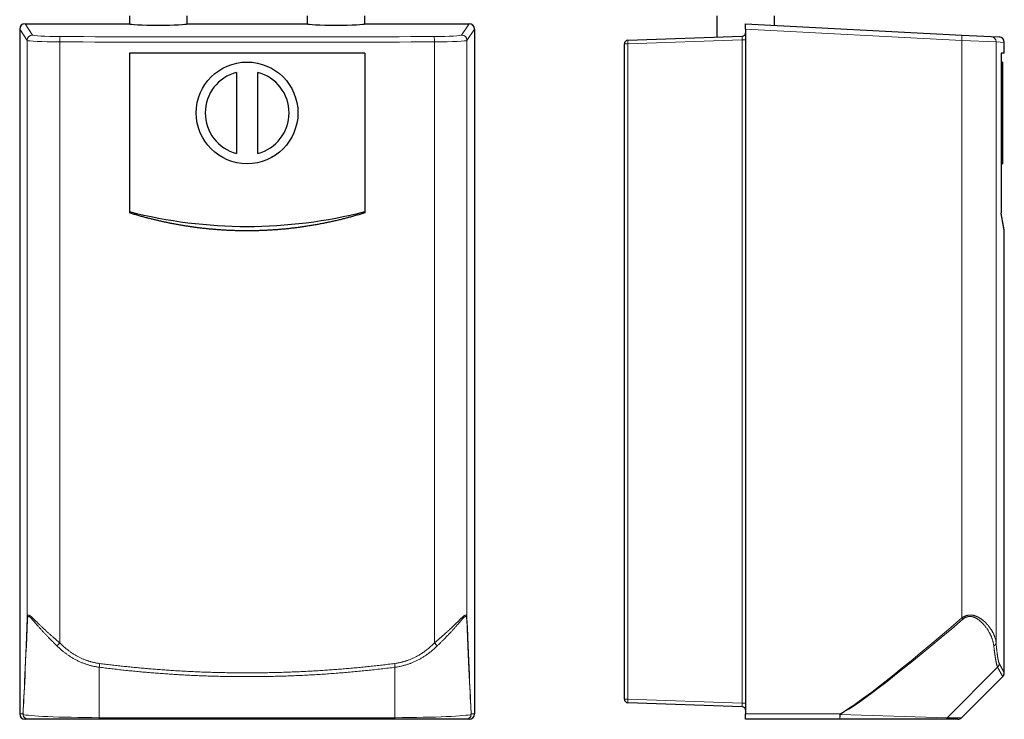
# Model space of a CAD drawing. Header units: millimetres. Extents: x 8 to 907, y 12 to 1404.
# Tile 24 of 37: x 347 to 899, y 806 to 1198. Entities that reach past the tile are written whole.
import ezdxf

# ---------------------------------------------------------------- set-up
doc = ezdxf.new("R2010")
doc.units = ezdxf.units.MM

msp = doc.modelspace()

# ---------------------------------------------------------------- linework, layer by layer
at = {"color": 7, "linetype": 'Continuous', "lineweight": 30}
for p, q in [((408.5, 1200.69), (408.5, 1196.19)), ((440.8, 1196.19), (440.8, 1200.69)), ((508.2, 1200.69), (508.2, 1196.19)), ((540.5, 1196.19), (540.5, 1200.69)), ((737.85, 1200.69), (737.85, 1188.63)), ((770.15, 1195.34), (770.15, 1200.69)), ((347, 1193.19), (347, 809.19)), ((350, 1196.19), (408.5, 1196.19)), ((440.8, 1196.19), (508.2, 1196.19)), ((540.5, 1196.19), (599, 1196.19)), ((602, 1193.19), (602, 809.19)), ((754, 1196.19), (875.23, 1189.84)), ((754, 1193.19), (754, 1196.19)), ((754, 1193.19), (754, 809.19)), ((687.93, 1186.88), (752.07, 1189.12)), ((875.23, 1189.84), (891.57, 1188.98)), ((891.57, 1188.98), (896.16, 1188.74)), ((686, 817.5), (686, 1184.88)), ((899, 1179.74), (899, 1185.74)), ((408.5, 1179.74), (408.5, 1090.13)), ((540.5, 1179.74), (408.5, 1179.74)), ((540.5, 1179.74), (540.5, 1090.13)), ((897.19, 1179.74), (897.19, 1090.13)), ((899, 1179.74), (897.19, 1179.74)), ((898, 1174.69), (897.19, 1174.69)), ((898, 1174.69), (898, 1117.69)), ((468.5, 1168.91), (468.5, 1123.47)), ((480.5, 1123.47), (480.5, 1168.91)), ((897.19, 1117.69), (898, 1117.69)), ((899, 832.23), (899, 1080.05)), ((875.09, 807.07), (898.13, 830.1)), ((752.07, 813.26), (687.93, 815.5)), ((351.84, 806.19), (350, 806.19)), ((392.04, 806.19), (351.84, 806.19)), ((556.96, 806.19), (392.04, 806.19)), ((597.16, 806.19), (556.96, 806.19)), ((599, 806.19), (597.16, 806.19)), ((754, 806.19), (754, 809.19)), ((806.7, 806.19), (754, 806.19)), ((864.88, 806.19), (806.7, 806.19)), ((872.97, 806.19), (864.88, 806.19))]:
    msp.add_line(p, q, dxfattribs=at)
at = {"color": 252, "linetype": 'Continuous', "lineweight": 0}
for p, q in [((351.23, 1186.84), (347, 1193.19)), ((350, 1196.19), (354.23, 1189.84)), ((594.77, 1189.84), (599, 1196.19)), ((602, 1193.19), (597.77, 1186.84)), ((875.17, 1186.84), (754, 1193.19)), ((351.23, 863.01), (351.23, 1186.84)), ((597.77, 1186.84), (597.77, 863.01)), ((752.07, 1187.12), (687.93, 1184.88)), ((752.07, 815.26), (752.07, 1187.12)), ((754, 1187.12), (752.07, 1187.12)), ((875.17, 863.01), (875.17, 1186.84)), ((894.4, 1185.98), (875.17, 1186.84)), ((369.47, 1185.98), (369.47, 849.02)), ((579.53, 849.02), (579.53, 1185.98)), ((686, 1184.88), (687.93, 1184.88)), ((687.93, 1184.88), (687.93, 817.5)), ((894.4, 1185.98), (894.4, 849.02)), ((899, 1185.74), (894.4, 1185.98)), ((391.62, 807.09), (391.62, 835.37)), ((557.38, 807.09), (557.38, 835.37)), ((866.98, 807.09), (895.26, 835.37)), ((687.93, 817.5), (686, 817.5)), ((687.93, 817.5), (752.07, 815.26)), ((752.07, 815.26), (754, 815.26)), ((347, 809.19), (348.84, 809.19)), ((600.16, 809.19), (602, 809.19)), ((754, 809.19), (806.81, 809.19)), ((806.95, 808.94), (866.98, 807.09)), ((866.98, 807.09), (875.09, 807.07))]:
    msp.add_line(p, q, dxfattribs=at)
at = {"color": 252, "linetype": 'Continuous', "lineweight": 0, "flags": 128}
for points in [[(391.62, 807.09), (391.64, 806.98), (391.66, 806.89), (391.69, 806.79), (391.71, 806.71), (391.74, 806.63), (391.76, 806.55), (391.79, 806.48), (391.81, 806.42), (391.84, 806.37), (391.87, 806.32), (391.89, 806.28), (391.92, 806.25), (391.95, 806.22), (391.98, 806.2), (392.01, 806.19), (392.04, 806.19)], [(557.38, 807.09), (557.36, 806.98), (557.34, 806.89), (557.31, 806.79), (557.29, 806.71), (557.26, 806.63), (557.24, 806.55), (557.21, 806.48), (557.19, 806.42), (557.16, 806.37), (557.13, 806.32), (557.11, 806.28), (557.08, 806.25), (557.05, 806.22), (557.02, 806.2), (556.99, 806.19), (556.96, 806.19)]]:
    msp.add_lwpolyline(points, dxfattribs=at)
at = {"color": 7, "linetype": 'Continuous', "lineweight": 30}
msp.add_circle((474.5, 1146.19), 28.5, dxfattribs=at)
at = {"color": 252, "linetype": 'Continuous', "lineweight": 0}
for centre, radius, start, end in [((354.23, 1186.83), 3, 90.1007, 179.8557), ((379.02, 1186.66), 9.57, 165.9538, 184.0282), ((569.98, 1186.66), 9.57, 355.9718, 14.0462), ((594.77, 1186.83), 3, 0.1443, 89.8993), ((702.27, 1185.88), 14.37, 176.013, 183.987), ((853.7, 1188.71), 21.56, 355.0148, 2.9846), ((891.4, 1185.99), 2.99, 359.8673, 86.9005), ((353.05, 863.07), 1.82, 181.9517, 205.1092), ((595.95, 863.07), 1.82, 334.8908, 358.0483), ((793.96, 793.18), 107.1, 40.1908, 40.6889), ((390.14, 828.02), 29.47, 134.5398, 139.0143), ((558.86, 828.02), 29.47, 40.9857, 45.4602), ((892.2, 849.39), 2.23, 293.4631, 350.4437), ((424.17, 833.22), 32.61, 172.4991, 176.2086), ((524.83, 833.22), 32.61, 3.7914, 7.5009), ((893.16, 837.5), 2.99, 314.5902, 359.4065), ((702.27, 816.5), 14.37, 176.013, 183.987), ((351.11, 809.23), 2.27, 181.1527, 187.3443), ((351.84, 809.19), 3, 179.9825, 269.9825), ((351.85, 809.18), 2.99, 184.5685, 269.9141), ((597.16, 809.19), 3, 270.0175, 0.0175), ((597.15, 809.18), 2.99, 270.0859, 355.4315), ((597.89, 809.23), 2.27, 352.6557, 358.8473), ((785.24, 808.44), 21.58, 354.0133, 1.9891), ((798.58, 808.3), 8.4, 345.4484, 4.4116), ((721.42, 760.21), 98.44, 29.676, 29.8399), ((864.87, 809.11), 2.92, 270.1005, 316.2317)]:
    msp.add_arc(centre, radius, start, end, dxfattribs=at)
at = {"color": 7, "linetype": 'Continuous', "lineweight": 30}
for centre, radius, start, end in [((688, 1184.88), 2, 92, 180), ((752, 1191.12), 2, 272, 0), ((896, 1185.74), 3, 0.0019, 87), ((474.5, 1146.19), 23.5, 104.7925, 255.2075), ((474.5, 1146.19), 23.5, 284.7925, 75.2075), ((474.5, 1349.55), 267, 255.6886, 284.3114), ((896, 832.22), 3, 315.0128, 0.0538), ((688, 817.5), 2, 180, 268), ((752, 811.26), 2, 0, 88), ((872.97, 809.19), 3, 270, 314.9887)]:
    msp.add_arc(centre, radius, start, end, dxfattribs=at)
for centre, major_axis, ratio, start_param, end_param in [((350, 1193.19), (-1.67, 2.5), 0.998023, 5.69633, 7.2653), ((424.65, 1196.19), (16.15, 0), 0.052408, 3.141593, 6.283185), ((524.35, 1196.19), (16.15, 0), 0.052408, 3.141593, 6.283185), ((599, 1193.19), (-1.67, -2.5), 0.998023, 2.159478, 3.728448), ((350, 809.19), (3, 0), 0.999391, 3.141593, 4.712389), ((599, 809.19), (3, 0), 0.999391, 4.712389, 6.283185)]:
    msp.add_ellipse(centre, major_axis=major_axis, ratio=ratio, start_param=start_param, end_param=end_param, dxfattribs=at)
at = {"color": 252, "linetype": 'Continuous', "lineweight": 0}
for centre, major_axis, ratio, start_param, end_param in [((371.22, 1186.87), (20, 0), 0.044547, 3.176499, 4.624751), ((371.22, 1189.87), (17, 0), 0.052408, 3.176499, 4.624751), ((474.5, 1251.47), (1197, 0), 0.052408, 4.624751, 4.800027), ((577.78, 1189.87), (17, 0), 0.052408, 4.800027, 6.248279), ((577.78, 1186.87), (20, 0), 0.044547, 4.800027, 6.248279), ((752, 1187.12), (0.07, 2), 0.034709, 4.716034, 6.285612), ((474.5, 1248.48), (1200, 0), 0.052277, 4.624751, 4.800027), ((395.53, 2153.79), (46.94, 1347.54), 0.001718, 3.207807, 3.432939), ((398.53, 2153.79), (49.94, 1347.65), 0.001886, 3.206245, 3.431377), ((550.47, 2153.79), (-49.94, 1347.65), 0.001886, 2.851808, 3.07694), ((553.47, 2153.79), (-46.94, 1347.54), 0.001718, 2.850246, 3.075378), ((2143.75, 2153.79), (1345.49, 1347.14), 0.024678, 3.23239, 3.457522), ((2143.64, 2153.79), (1345.44, 1347.19), 0.026253, 3.232388, 3.45752), ((752, 815.26), (-0.07, 2), 0.034709, 3.139166, 4.708744), ((398.53, 809.19), (50, 0), 0.042426, 3.257093, 4.573817), ((474.5, 809.19), (600, 0), 0.003536, 4.573817, 4.850961), ((550.47, 809.19), (50, 0), 0.042426, 4.850961, 6.167685)]:
    msp.add_ellipse(centre, major_axis=major_axis, ratio=ratio, start_param=start_param, end_param=end_param, dxfattribs=at)
at = {"color": 7, "linetype": 'Continuous', "lineweight": 30}
for points, knots in [([(540.5, 1090.13), (539.73, 1089.9), (538.2, 1089.43), (535.9, 1088.75), (533.58, 1088.1), (531.27, 1087.47), (528.95, 1086.87), (526.62, 1086.29), (524.29, 1085.74), (521.96, 1085.21), (519.62, 1084.71), (517.27, 1084.24), (514.92, 1083.78), (512.56, 1083.36), (510.2, 1082.96), (507.83, 1082.58), (505.44, 1082.23), (503.04, 1081.9), (500.63, 1081.6), (498.22, 1081.33), (495.8, 1081.08), (493.36, 1080.86), (490.92, 1080.66), (488.47, 1080.49), (486.08, 1080.35), (483.76, 1080.24), (481.51, 1080.16), (479.25, 1080.1), (477, 1080.06), (474.8, 1080.05), (472.67, 1080.06), (470.6, 1080.08), (468.52, 1080.13), (466.45, 1080.2), (464.38, 1080.28), (462.31, 1080.39), (460.24, 1080.51), (458.19, 1080.65), (456.17, 1080.81), (454.17, 1080.99), (452.18, 1081.18), (450.19, 1081.4), (448.19, 1081.63), (446.2, 1081.87), (444.22, 1082.14), (442.19, 1082.43), (440.14, 1082.74), (438.05, 1083.08), (435.97, 1083.44), (433.89, 1083.82), (431.82, 1084.22), (429.75, 1084.64), (427.68, 1085.08), (425.61, 1085.53), (423.55, 1086.01), (421.48, 1086.51), (419.42, 1087.03), (417.31, 1087.58), (415.14, 1088.17), (412.92, 1088.8), (410.7, 1089.45), (409.23, 1089.91), (408.5, 1090.13)], [0, 0, 0, 0, 0.017941, 0.035884, 0.053827, 0.071768, 0.089634, 0.107502, 0.12537, 0.143237, 0.161103, 0.178969, 0.196837, 0.214705, 0.232573, 0.250439, 0.26852, 0.286602, 0.304685, 0.322768, 0.340848, 0.359158, 0.377469, 0.39578, 0.414089, 0.430914, 0.447741, 0.464568, 0.481395, 0.49822, 0.513668, 0.529116, 0.544564, 0.560012, 0.575483, 0.590954, 0.606425, 0.621895, 0.636839, 0.651784, 0.666728, 0.681672, 0.696636, 0.711601, 0.726566, 0.74153, 0.757296, 0.773063, 0.788829, 0.804595, 0.820361, 0.836128, 0.851895, 0.86766, 0.88352, 0.899381, 0.915242, 0.931102, 0.948326, 0.965551, 0.982776, 1, 1, 1, 1]), ([(899, 1080.05), (899, 1080.05), (899, 1080.06), (899, 1080.08), (898.99, 1080.13), (898.98, 1080.2), (898.96, 1080.28), (898.94, 1080.38), (898.92, 1080.5), (898.89, 1080.65), (898.87, 1080.8), (898.83, 1080.98), (898.8, 1081.18), (898.76, 1081.4), (898.71, 1081.63), (898.67, 1081.89), (898.62, 1082.16), (898.56, 1082.46), (898.51, 1082.77), (898.45, 1083.1), (898.38, 1083.45), (898.32, 1083.83), (898.24, 1084.23), (898.16, 1084.66), (898.08, 1085.12), (898, 1085.59), (897.91, 1086.08), (897.82, 1086.6), (897.72, 1087.13), (897.62, 1087.69), (897.52, 1088.27), (897.41, 1088.87), (897.3, 1089.49), (897.23, 1089.92), (897.19, 1090.13)], [0, 0, 0, 0, 0.027331, 0.058221, 0.089123, 0.120025, 0.150418, 0.180812, 0.211206, 0.241598, 0.272034, 0.302471, 0.332909, 0.363344, 0.394053, 0.424762, 0.455472, 0.48618, 0.516932, 0.547685, 0.578439, 0.609191, 0.64169, 0.67419, 0.706691, 0.73919, 0.771688, 0.804189, 0.836689, 0.869188, 0.90189, 0.934594, 0.967298, 1, 1, 1, 1])]:
    msp.add_open_spline(points, degree=3, knots=knots, dxfattribs=at)
at = {"color": 252, "linetype": 'Continuous', "lineweight": 0}
for points, knots in [([(351.23, 863.01), (351.24, 863.08), (351.24, 863.23), (351.26, 863.44), (351.29, 863.63), (351.32, 863.82), (351.36, 863.98), (351.4, 864.12), (351.44, 864.24), (351.49, 864.34), (351.55, 864.44), (351.62, 864.53), (351.7, 864.59), (351.77, 864.63), (351.86, 864.66), (351.96, 864.67), (352.07, 864.66), (352.2, 864.63), (352.33, 864.58), (352.47, 864.51), (352.62, 864.42), (352.77, 864.33), (352.93, 864.21), (353.11, 864.07), (353.31, 863.9), (353.55, 863.7), (353.77, 863.5), (353.97, 863.31), (354.16, 863.13), (354.38, 862.92), (354.63, 862.68), (354.88, 862.43), (355.14, 862.17), (355.41, 861.91), (355.72, 861.59), (356.1, 861.22), (356.53, 860.79), (356.91, 860.42), (357.23, 860.1), (357.57, 859.77), (358, 859.34), (358.53, 858.83), (359.08, 858.3), (359.64, 857.77), (360.18, 857.26), (360.69, 856.78), (361.19, 856.32), (361.7, 855.85), (362.21, 855.38), (362.74, 854.9), (363.31, 854.39), (363.93, 853.84), (364.59, 853.25), (365.27, 852.65), (365.95, 852.06), (366.65, 851.46), (367.34, 850.85), (368.05, 850.24), (368.76, 849.63), (369.23, 849.23), (369.47, 849.02)], [0, 0, 0, 0, 0.011122, 0.022268, 0.033422, 0.044571, 0.055704, 0.066818, 0.075413, 0.084008, 0.095673, 0.107348, 0.119013, 0.12793, 0.136848, 0.14907, 0.161317, 0.173577, 0.185833, 0.198062, 0.210023, 0.221994, 0.233967, 0.245931, 0.262136, 0.278349, 0.294556, 0.305572, 0.316587, 0.331343, 0.346102, 0.360859, 0.375794, 0.390733, 0.405669, 0.428312, 0.450956, 0.473657, 0.486269, 0.49888, 0.524163, 0.549446, 0.574811, 0.600181, 0.625546, 0.647017, 0.668491, 0.689963, 0.711936, 0.733913, 0.755887, 0.782628, 0.809585, 0.836593, 0.863601, 0.890772, 0.917943, 0.945279, 0.972614, 1, 1, 1, 1]), ([(367.89, 847.35), (367.68, 847.56), (367.26, 847.97), (366.62, 848.6), (365.99, 849.22), (365.36, 849.85), (364.73, 850.47), (364.11, 851.1), (363.49, 851.73), (362.89, 852.34), (362.32, 852.93), (361.76, 853.51), (361.22, 854.09), (360.67, 854.66), (360.14, 855.23), (359.61, 855.8), (359.1, 856.36), (358.59, 856.93), (358.08, 857.5), (357.57, 858.07), (357.08, 858.64), (356.62, 859.16), (356.21, 859.65), (355.83, 860.09), (355.45, 860.53), (355.11, 860.93), (354.8, 861.29), (354.52, 861.62), (354.25, 861.94), (353.98, 862.24), (353.73, 862.52), (353.51, 862.77), (353.3, 862.99), (353.11, 863.17), (352.95, 863.33), (352.8, 863.46), (352.66, 863.58), (352.53, 863.68), (352.4, 863.76), (352.28, 863.82), (352.17, 863.86), (352.06, 863.89), (351.96, 863.89), (351.87, 863.86), (351.79, 863.81), (351.72, 863.74), (351.66, 863.65), (351.6, 863.54), (351.55, 863.41), (351.51, 863.26), (351.48, 863.1), (351.45, 862.92), (351.43, 862.72), (351.41, 862.52), (351.41, 862.37), (351.4, 862.3)], [0, 0, 0, 0, 0.02773, 0.055468, 0.083206, 0.110935, 0.138939, 0.166951, 0.194963, 0.222967, 0.249005, 0.27505, 0.301095, 0.327132, 0.353327, 0.379521, 0.405417, 0.431313, 0.458432, 0.485561, 0.512689, 0.539806, 0.562148, 0.584499, 0.606849, 0.629188, 0.647376, 0.665579, 0.683783, 0.701978, 0.720158, 0.735642, 0.751131, 0.766612, 0.778454, 0.790307, 0.802157, 0.813994, 0.825502, 0.837042, 0.848585, 0.860111, 0.871607, 0.882412, 0.893264, 0.904142, 0.915021, 0.925876, 0.936684, 0.947208, 0.957756, 0.968322, 0.978897, 0.989463, 1, 1, 1, 1]), ([(579.53, 849.02), (579.7, 849.17), (580.04, 849.46), (580.55, 849.89), (581.05, 850.33), (581.56, 850.76), (582.06, 851.2), (582.52, 851.6), (582.94, 851.96), (583.35, 852.32), (583.81, 852.72), (584.3, 853.15), (584.74, 853.54), (585.14, 853.9), (585.55, 854.26), (586, 854.67), (586.5, 855.12), (586.99, 855.57), (587.48, 856.02), (587.97, 856.46), (588.43, 856.9), (588.88, 857.31), (589.31, 857.72), (589.74, 858.12), (590.15, 858.53), (590.57, 858.92), (590.98, 859.32), (591.38, 859.72), (591.78, 860.11), (592.17, 860.49), (592.55, 860.87), (592.93, 861.25), (593.26, 861.58), (593.56, 861.88), (593.85, 862.17), (594.17, 862.48), (594.5, 862.81), (594.8, 863.09), (595.06, 863.34), (595.27, 863.54), (595.46, 863.71), (595.65, 863.87), (595.85, 864.04), (596.06, 864.2), (596.25, 864.34), (596.41, 864.44), (596.54, 864.52), (596.67, 864.58), (596.79, 864.62), (596.9, 864.65), (597, 864.67), (597.1, 864.66), (597.19, 864.64), (597.28, 864.61), (597.36, 864.55), (597.43, 864.48), (597.49, 864.38), (597.55, 864.27), (597.6, 864.14), (597.64, 863.99), (597.68, 863.83), (597.71, 863.65), (597.74, 863.45), (597.76, 863.23), (597.76, 863.08), (597.77, 863.01)], [0, 0, 0, 0, 0.019518, 0.039037, 0.058555, 0.07814, 0.097727, 0.117312, 0.132098, 0.146884, 0.166437, 0.185992, 0.205545, 0.220089, 0.234633, 0.255313, 0.275995, 0.296675, 0.317443, 0.338214, 0.358982, 0.378225, 0.397471, 0.416714, 0.436038, 0.455365, 0.474689, 0.494295, 0.513904, 0.53351, 0.55323, 0.572954, 0.592674, 0.607379, 0.622084, 0.641811, 0.661543, 0.681268, 0.696176, 0.711084, 0.722567, 0.73405, 0.749514, 0.764984, 0.780444, 0.792189, 0.803933, 0.814554, 0.825179, 0.835799, 0.846627, 0.857461, 0.868288, 0.878836, 0.88939, 0.899938, 0.910753, 0.921575, 0.932391, 0.943549, 0.954713, 0.965873, 0.977246, 0.988625, 1, 1, 1, 1]), ([(597.6, 862.3), (597.59, 862.37), (597.59, 862.52), (597.57, 862.73), (597.55, 862.92), (597.52, 863.1), (597.48, 863.27), (597.44, 863.41), (597.4, 863.54), (597.35, 863.64), (597.29, 863.73), (597.23, 863.8), (597.16, 863.85), (597.08, 863.88), (597, 863.89), (596.91, 863.88), (596.81, 863.86), (596.71, 863.82), (596.6, 863.76), (596.49, 863.69), (596.37, 863.6), (596.24, 863.49), (596.1, 863.38), (595.95, 863.23), (595.77, 863.05), (595.56, 862.84), (595.36, 862.62), (595.15, 862.39), (594.94, 862.15), (594.72, 861.9), (594.47, 861.61), (594.19, 861.28), (593.87, 860.91), (593.53, 860.51), (593.16, 860.07), (592.75, 859.6), (592.34, 859.12), (591.92, 858.64), (591.49, 858.14), (591.04, 857.63), (590.58, 857.12), (590.12, 856.61), (589.65, 856.09), (589.17, 855.56), (588.68, 855.04), (588.18, 854.51), (587.68, 853.97), (587.17, 853.44), (586.61, 852.86), (586, 852.23), (585.33, 851.55), (584.67, 850.88), (584.03, 850.24), (583.43, 849.64), (582.85, 849.06), (582.27, 848.49), (581.69, 847.92), (581.3, 847.54), (581.11, 847.35)], [0, 0, 0, 0, 0.010659, 0.021349, 0.032047, 0.042737, 0.053407, 0.064053, 0.073951, 0.083887, 0.09384, 0.103791, 0.113723, 0.123619, 0.133672, 0.14375, 0.153847, 0.163952, 0.174046, 0.184108, 0.195244, 0.206391, 0.21754, 0.228679, 0.243873, 0.259075, 0.274272, 0.289002, 0.303738, 0.318477, 0.333209, 0.35308, 0.372957, 0.392829, 0.416475, 0.440135, 0.463803, 0.487468, 0.511118, 0.535194, 0.559281, 0.583372, 0.60746, 0.631537, 0.655687, 0.679845, 0.704008, 0.728167, 0.752317, 0.782749, 0.813181, 0.843129, 0.873077, 0.898455, 0.923843, 0.949234, 0.974622, 1, 1, 1, 1]), ([(875.17, 863.01), (875.28, 863.08), (875.48, 863.23), (875.8, 863.44), (876.13, 863.63), (876.47, 863.82), (876.81, 863.98), (877.13, 864.12), (877.43, 864.24), (877.74, 864.34), (878.09, 864.44), (878.47, 864.53), (878.83, 864.59), (879.16, 864.63), (879.49, 864.66), (879.86, 864.67), (880.26, 864.66), (880.67, 864.63), (881.06, 864.58), (881.45, 864.51), (881.83, 864.42), (882.2, 864.33), (882.56, 864.21), (882.96, 864.07), (883.39, 863.9), (883.85, 863.7), (884.25, 863.5), (884.6, 863.31), (884.92, 863.13), (885.27, 862.92), (885.65, 862.68), (886.01, 862.43), (886.37, 862.17), (886.72, 861.91), (887.12, 861.59), (887.57, 861.22), (888.05, 860.79), (888.45, 860.42), (888.77, 860.1), (889.09, 859.77), (889.49, 859.34), (889.94, 858.83), (890.37, 858.3), (890.78, 857.77), (891.15, 857.26), (891.48, 856.78), (891.78, 856.32), (892.06, 855.85), (892.33, 855.38), (892.59, 854.9), (892.85, 854.39), (893.1, 853.84), (893.35, 853.25), (893.57, 852.65), (893.77, 852.06), (893.95, 851.46), (894.1, 850.85), (894.23, 850.24), (894.33, 849.63), (894.37, 849.23), (894.4, 849.02)], [0, 0, 0, 0, 0.011122, 0.022268, 0.033422, 0.044571, 0.055704, 0.066818, 0.075413, 0.084008, 0.095673, 0.107348, 0.119013, 0.12793, 0.136848, 0.14907, 0.161317, 0.173577, 0.185833, 0.198062, 0.210023, 0.221994, 0.233967, 0.245931, 0.262136, 0.278349, 0.294556, 0.305572, 0.316587, 0.331343, 0.346102, 0.360859, 0.375794, 0.390733, 0.405669, 0.428312, 0.450956, 0.473657, 0.486269, 0.49888, 0.524163, 0.549446, 0.574811, 0.600181, 0.625546, 0.647017, 0.668491, 0.689963, 0.711936, 0.733913, 0.755887, 0.782628, 0.809585, 0.836593, 0.863601, 0.890772, 0.917943, 0.945279, 0.972614, 1, 1, 1, 1]), ([(893.09, 847.35), (893.06, 847.56), (893.01, 847.97), (892.9, 848.6), (892.77, 849.22), (892.62, 849.85), (892.45, 850.47), (892.25, 851.1), (892.03, 851.73), (891.8, 852.34), (891.55, 852.93), (891.29, 853.51), (891.01, 854.09), (890.72, 854.66), (890.4, 855.23), (890.06, 855.8), (889.71, 856.36), (889.33, 856.93), (888.93, 857.5), (888.5, 858.07), (888.04, 858.64), (887.6, 859.16), (887.16, 859.65), (886.74, 860.09), (886.29, 860.53), (885.86, 860.93), (885.45, 861.29), (885.05, 861.62), (884.64, 861.94), (884.21, 862.24), (883.79, 862.52), (883.38, 862.77), (882.98, 862.99), (882.6, 863.17), (882.25, 863.33), (881.92, 863.46), (881.58, 863.58), (881.24, 863.68), (880.9, 863.76), (880.55, 863.82), (880.2, 863.86), (879.84, 863.89), (879.49, 863.89), (879.14, 863.86), (878.8, 863.81), (878.47, 863.74), (878.13, 863.65), (877.8, 863.54), (877.49, 863.41), (877.18, 863.26), (876.88, 863.1), (876.59, 862.92), (876.31, 862.72), (876.04, 862.52), (875.86, 862.37), (875.78, 862.3)], [0, 0, 0, 0, 0.02773, 0.055468, 0.083206, 0.110935, 0.138939, 0.166951, 0.194963, 0.222967, 0.249005, 0.27505, 0.301095, 0.327132, 0.353327, 0.379521, 0.405417, 0.431313, 0.458432, 0.485561, 0.512689, 0.539806, 0.562148, 0.584499, 0.606849, 0.629188, 0.647376, 0.665579, 0.683783, 0.701978, 0.720158, 0.735642, 0.751131, 0.766612, 0.778454, 0.790307, 0.802157, 0.813994, 0.825502, 0.837042, 0.848585, 0.860111, 0.871607, 0.882412, 0.893264, 0.904142, 0.915021, 0.925876, 0.936684, 0.947208, 0.957756, 0.968322, 0.978897, 0.989463, 1, 1, 1, 1]), ([(391.62, 835.37), (391.34, 835.41), (390.76, 835.49), (389.9, 835.63), (389.05, 835.79), (388.2, 835.96), (387.4, 836.15), (386.65, 836.34), (385.94, 836.54), (385.25, 836.75), (384.56, 836.97), (383.88, 837.2), (383.15, 837.46), (382.35, 837.77), (381.51, 838.11), (380.67, 838.48), (379.84, 838.87), (379.02, 839.27), (378.21, 839.69), (377.42, 840.13), (376.63, 840.58), (375.86, 841.05), (375.13, 841.51), (374.46, 841.96), (373.83, 842.39), (373.21, 842.83), (372.61, 843.28), (372.01, 843.74), (371.37, 844.24), (370.69, 844.8), (369.97, 845.42), (369.27, 846.05), (368.57, 846.69), (368.12, 847.13), (367.89, 847.35)], [0, 0, 0, 0, 0.032073, 0.064158, 0.096248, 0.128334, 0.160407, 0.187365, 0.214326, 0.241285, 0.267789, 0.294295, 0.320799, 0.354616, 0.388446, 0.422282, 0.456113, 0.489931, 0.523439, 0.556958, 0.590482, 0.624002, 0.657511, 0.685638, 0.713767, 0.741894, 0.769614, 0.797335, 0.825054, 0.860036, 0.895028, 0.930024, 0.965017, 1, 1, 1, 1]), ([(369.47, 849.02), (369.72, 848.77), (370.23, 848.26), (371.02, 847.53), (371.82, 846.81), (372.65, 846.11), (373.49, 845.42), (374.25, 844.84), (374.92, 844.34), (375.5, 843.92), (376.14, 843.48), (376.84, 843.02), (377.6, 842.55), (378.38, 842.09), (379.16, 841.65), (379.93, 841.24), (380.68, 840.86), (381.42, 840.5), (382.17, 840.16), (382.92, 839.84), (383.64, 839.56), (384.33, 839.3), (384.98, 839.07), (385.63, 838.85), (386.28, 838.65), (386.93, 838.46), (387.65, 838.27), (388.43, 838.08), (389.27, 837.9), (390.12, 837.73), (390.97, 837.59), (391.54, 837.51), (391.83, 837.47)], [0, 0, 0, 0, 0.042045, 0.084101, 0.126156, 0.1682, 0.210492, 0.252784, 0.280669, 0.308556, 0.336441, 0.371452, 0.406476, 0.441504, 0.476526, 0.511536, 0.54351, 0.575496, 0.607486, 0.639471, 0.671445, 0.698305, 0.725168, 0.752028, 0.77848, 0.804935, 0.831387, 0.865099, 0.898827, 0.932561, 0.966288, 1, 1, 1, 1]), ([(557.17, 837.47), (557.45, 837.51), (558.01, 837.59), (558.86, 837.73), (559.69, 837.89), (560.53, 838.07), (561.31, 838.26), (562.05, 838.46), (562.74, 838.66), (563.42, 838.87), (564.09, 839.09), (564.75, 839.33), (565.47, 839.6), (566.25, 839.92), (567.08, 840.28), (567.9, 840.66), (568.72, 841.05), (569.56, 841.49), (570.43, 841.97), (571.32, 842.5), (572.19, 843.05), (573.06, 843.62), (573.91, 844.22), (574.75, 844.83), (575.56, 845.46), (576.37, 846.12), (577.18, 846.81), (577.98, 847.53), (578.77, 848.27), (579.28, 848.77), (579.53, 849.02)], [0, 0, 0, 0, 0.0332521, 0.0665193, 0.0997918, 0.1330595, 0.1663119, 0.1942951, 0.2222812, 0.2502645, 0.2777097, 0.3051576, 0.3326029, 0.3679156, 0.4032437, 0.4385776, 0.473907, 0.5092207, 0.5495615, 0.5899161, 0.6302715, 0.6706133, 0.71123, 0.7518469, 0.7919079, 0.8319689, 0.8739704, 0.9159835, 0.9579975, 1, 1, 1, 1]), ([(581.11, 847.35), (580.85, 847.1), (580.32, 846.59), (579.52, 845.85), (578.7, 845.13), (577.86, 844.43), (577.01, 843.75), (576.14, 843.09), (575.26, 842.45), (574.42, 841.87), (573.61, 841.34), (572.84, 840.87), (572.07, 840.4), (571.28, 839.96), (570.48, 839.53), (569.68, 839.12), (568.86, 838.73), (568.04, 838.35), (567.21, 837.99), (566.41, 837.68), (565.66, 837.39), (564.94, 837.14), (564.23, 836.9), (563.51, 836.67), (562.79, 836.46), (562, 836.25), (561.14, 836.04), (560.21, 835.84), (559.27, 835.66), (558.32, 835.5), (557.69, 835.41), (557.38, 835.37)], [0, 0, 0, 0, 0.040275, 0.08056, 0.120845, 0.161119, 0.201609, 0.242099, 0.282184, 0.322268, 0.355668, 0.389079, 0.422493, 0.455903, 0.489302, 0.522712, 0.556134, 0.589559, 0.622981, 0.656389, 0.684462, 0.712538, 0.740611, 0.768243, 0.795878, 0.82351, 0.858796, 0.8941, 0.92941, 0.964714, 1, 1, 1, 1]), ([(895.26, 835.37), (895.24, 835.41), (895.2, 835.49), (895.14, 835.63), (895.07, 835.79), (895.01, 835.96), (894.95, 836.15), (894.89, 836.34), (894.83, 836.54), (894.78, 836.75), (894.72, 836.97), (894.66, 837.2), (894.6, 837.46), (894.53, 837.77), (894.46, 838.11), (894.39, 838.48), (894.31, 838.87), (894.24, 839.27), (894.16, 839.69), (894.09, 840.13), (894.01, 840.58), (893.93, 841.05), (893.86, 841.51), (893.8, 841.96), (893.73, 842.39), (893.67, 842.83), (893.6, 843.28), (893.54, 843.74), (893.47, 844.24), (893.4, 844.8), (893.32, 845.42), (893.24, 846.05), (893.16, 846.69), (893.11, 847.13), (893.09, 847.35)], [0, 0, 0, 0, 0.032073, 0.064158, 0.096248, 0.128334, 0.160407, 0.187365, 0.214326, 0.241285, 0.267789, 0.294295, 0.320799, 0.354616, 0.388446, 0.422282, 0.456113, 0.489931, 0.523439, 0.556958, 0.590482, 0.624002, 0.657511, 0.685638, 0.713767, 0.741894, 0.769614, 0.797335, 0.825054, 0.860036, 0.895028, 0.930024, 0.965017, 1, 1, 1, 1]), ([(894.4, 849.02), (894.42, 848.77), (894.47, 848.26), (894.53, 847.53), (894.6, 846.81), (894.67, 846.11), (894.74, 845.42), (894.81, 844.84), (894.86, 844.34), (894.91, 843.92), (894.97, 843.48), (895.02, 843.02), (895.09, 842.55), (895.15, 842.09), (895.21, 841.65), (895.27, 841.24), (895.33, 840.86), (895.39, 840.5), (895.45, 840.16), (895.5, 839.84), (895.56, 839.56), (895.61, 839.3), (895.66, 839.07), (895.71, 838.85), (895.76, 838.65), (895.8, 838.46), (895.86, 838.27), (895.91, 838.08), (895.97, 837.9), (896.03, 837.73), (896.09, 837.59), (896.13, 837.51), (896.15, 837.47)], [0, 0, 0, 0, 0.042045, 0.084101, 0.126156, 0.1682, 0.210492, 0.252784, 0.280669, 0.308556, 0.336441, 0.371452, 0.406476, 0.441504, 0.476526, 0.511536, 0.54351, 0.575496, 0.607486, 0.639471, 0.671445, 0.698305, 0.725168, 0.752028, 0.77848, 0.804935, 0.831387, 0.865099, 0.898827, 0.932561, 0.966288, 1, 1, 1, 1]), ([(557.38, 835.37), (556.09, 835.21), (553.52, 834.89), (549.66, 834.43), (545.79, 833.99), (541.92, 833.58), (538.05, 833.19), (534.16, 832.82), (530.24, 832.47), (526.31, 832.15), (522.37, 831.85), (518.42, 831.57), (514.48, 831.32), (510.53, 831.09), (506.58, 830.88), (502.77, 830.71), (499.09, 830.56), (495.55, 830.44), (492.01, 830.33), (488.47, 830.25), (484.93, 830.18), (481.39, 830.14), (477.91, 830.11), (474.48, 830.1), (471.11, 830.11), (467.74, 830.13), (464.38, 830.18), (461.01, 830.24), (457.64, 830.32), (454.27, 830.41), (450.9, 830.52), (447.53, 830.65), (444.11, 830.8), (440.65, 830.97), (437.14, 831.16), (433.63, 831.37), (430.12, 831.6), (426.62, 831.85), (423.12, 832.12), (419.61, 832.4), (416.12, 832.71), (412.62, 833.03), (409.12, 833.37), (405.62, 833.73), (402.11, 834.11), (398.61, 834.51), (395.12, 834.93), (392.79, 835.22), (391.62, 835.37)], [0, 0, 0, 0, 0.023427, 0.046856, 0.070285, 0.093714, 0.117142, 0.14057, 0.164343, 0.188116, 0.21189, 0.235663, 0.259454, 0.283246, 0.307037, 0.330829, 0.352117, 0.373406, 0.394696, 0.415986, 0.437276, 0.458565, 0.479854, 0.500107, 0.520362, 0.540616, 0.560871, 0.581124, 0.601395, 0.621667, 0.641939, 0.662211, 0.682482, 0.703623, 0.724765, 0.745906, 0.767048, 0.788189, 0.80933, 0.830472, 0.851614, 0.872755, 0.893896, 0.915117, 0.936338, 0.957559, 0.97878, 1, 1, 1, 1]), ([(391.83, 837.47), (392.9, 837.34), (395.04, 837.07), (398.25, 836.68), (401.46, 836.31), (404.68, 835.96), (407.89, 835.62), (411.12, 835.3), (414.34, 834.99), (417.57, 834.7), (420.79, 834.43), (424.09, 834.16), (427.47, 833.91), (430.91, 833.67), (434.36, 833.45), (437.81, 833.25), (441.43, 833.06), (445.22, 832.87), (449.19, 832.71), (453.15, 832.57), (457.11, 832.45), (461.08, 832.36), (465.05, 832.29), (469.01, 832.24), (472.98, 832.22), (476.95, 832.22), (480.91, 832.25), (484.88, 832.3), (488.85, 832.38), (492.84, 832.48), (496.83, 832.6), (500.83, 832.75), (504.65, 832.91), (508.3, 833.09), (511.78, 833.28), (515.26, 833.49), (518.74, 833.72), (522.21, 833.96), (525.69, 834.22), (529.16, 834.51), (532.64, 834.81), (536.11, 835.13), (539.6, 835.47), (543.1, 835.83), (546.62, 836.21), (550.14, 836.61), (553.66, 837.03), (556, 837.33), (557.17, 837.47)], [0, 0, 0, 0, 0.01953, 0.03906, 0.058591, 0.078121, 0.097651, 0.117196, 0.136742, 0.156288, 0.175834, 0.195379, 0.216215, 0.237052, 0.257888, 0.278725, 0.299561, 0.323469, 0.347378, 0.371287, 0.395195, 0.419103, 0.443012, 0.466921, 0.490829, 0.514738, 0.538646, 0.562555, 0.586464, 0.610555, 0.634647, 0.658738, 0.68283, 0.703843, 0.724858, 0.745872, 0.766886, 0.7879, 0.808933, 0.829966, 0.851, 0.872033, 0.893066, 0.914453, 0.93584, 0.957227, 0.978614, 1, 1, 1, 1]), ([(898.12, 830.1), (898.12, 830.1), (898.12, 830.1), (898.11, 830.13), (898.09, 830.17), (898.05, 830.24), (898.01, 830.32), (897.95, 830.42), (897.89, 830.53), (897.82, 830.67), (897.73, 830.82), (897.64, 830.99), (897.54, 831.18), (897.43, 831.38), (897.3, 831.61), (897.17, 831.85), (897.03, 832.12), (896.87, 832.4), (896.71, 832.71), (896.53, 833.03), (896.34, 833.37), (896.15, 833.73), (895.94, 834.11), (895.72, 834.51), (895.5, 834.93), (895.34, 835.23), (895.26, 835.37)], [0, 0, 0, 0, 0.030355, 0.07432, 0.118285, 0.162249, 0.203642, 0.245037, 0.286432, 0.327827, 0.369221, 0.410652, 0.452083, 0.493516, 0.534947, 0.576378, 0.61872, 0.661062, 0.703406, 0.745748, 0.78809, 0.830471, 0.872853, 0.915236, 0.957619, 1, 1, 1, 1]), ([(896.15, 837.47), (896.21, 837.36), (896.34, 837.13), (896.51, 836.81), (896.68, 836.5), (896.84, 836.19), (897, 835.9), (897.17, 835.6), (897.33, 835.29), (897.5, 834.98), (897.66, 834.69), (897.81, 834.41), (897.95, 834.15), (898.08, 833.91), (898.21, 833.68), (898.32, 833.47), (898.43, 833.27), (898.53, 833.1), (898.62, 832.93), (898.69, 832.79), (898.77, 832.66), (898.83, 832.55), (898.88, 832.45), (898.93, 832.36), (898.97, 832.29), (898.99, 832.24), (899, 832.22), (899, 832.23), (899, 832.23)], [0, 0, 0, 0, 0.032547, 0.065094, 0.097641, 0.130194, 0.162748, 0.195301, 0.23493, 0.27456, 0.314189, 0.353819, 0.393448, 0.433076, 0.472706, 0.512336, 0.551965, 0.591594, 0.631352, 0.671112, 0.710872, 0.750632, 0.79039, 0.838189, 0.885988, 0.933788, 0.981586, 1, 1, 1, 1])]:
    msp.add_open_spline(points, degree=3, knots=knots, dxfattribs=at)

doc.saveas('drawing.dxf')
